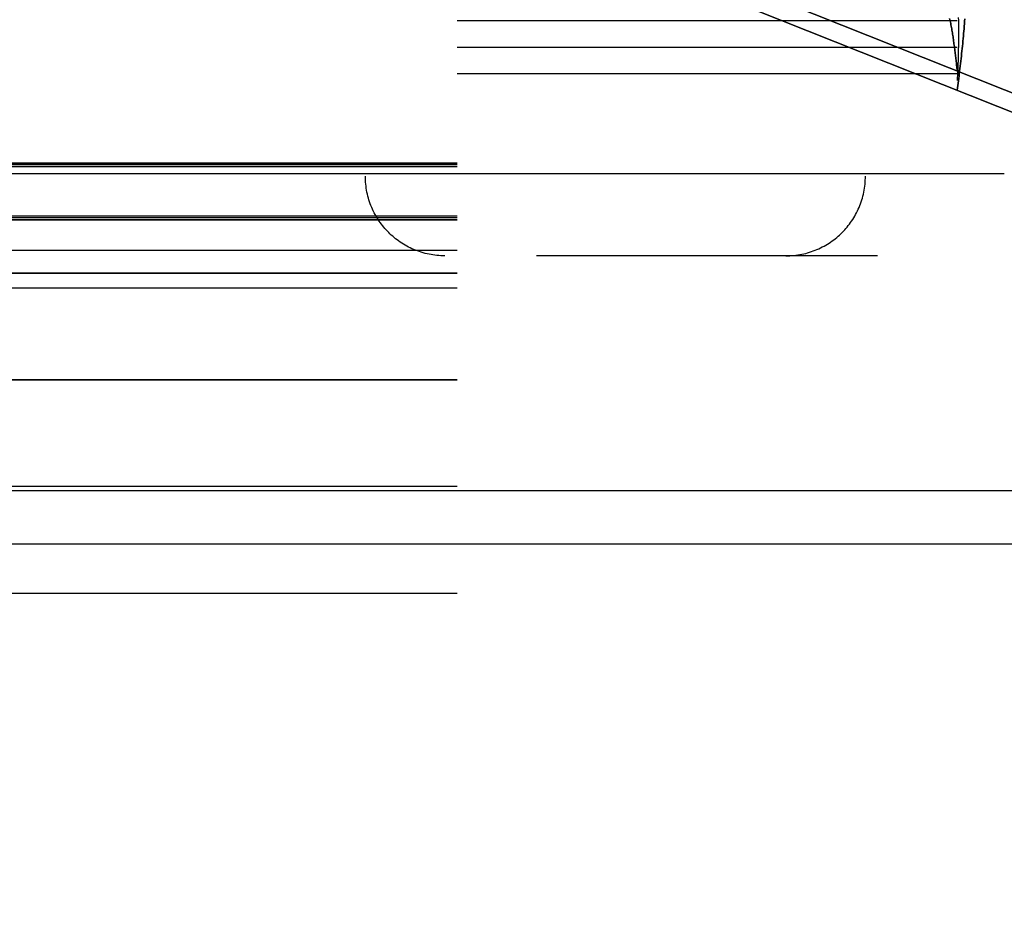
# Model space of a CAD drawing. Header units: millimetres. Extents: x -1030 to 192, y -442 to 180.
# Tile 140 of 256: x -890 to -866, y 68 to 91. Entities that reach past the tile are written whole.
import ezdxf

# ---------------------------------------------------------------- set-up
doc = ezdxf.new("R2010")
doc.units = ezdxf.units.MM
doc.header["$MEASUREMENT"] = 0
doc.layers.add('OVIDIO 120x60x72h', color=7, linetype='Continuous')

msp = doc.modelspace()

# ---------------------------------------------------------------- linework, layer by layer
at = {"layer": 'OVIDIO 120x60x72h', "extrusion": (-0.114881, 0.045678, 0.992329)}
for points in [[(236.851, -743.697), (236.851, -850.553)], [(236.851, -850.553), (236.851, -743.697)], [(237.308, -850.553), (237.308, -743.697)], [(237.308, -743.697), (237.308, -850.553)]]:
    msp.add_lwpolyline(points, dxfattribs=at)
at = {"layer": 'OVIDIO 120x60x72h'}
for points in [[(-879.438, 91.053), (-866.871, 91.053)], [(-879.438, 90.382), (-866.871, 90.382)], [(-866.871, 89.711), (-879.438, 89.711)], [(-914.438, 87.475), (-879.438, 87.475)], [(-879.438, 87.43), (-914.438, 87.43)], [(-914.438, 87.385), (-879.438, 87.385)], [(-879.438, 87.385), (-914.438, 87.385)], [(-928.938, 87.207), (-865.689, 87.207)], [(-879.438, 86.133), (-914.438, 86.133)], [(-879.438, 86.089), (-914.438, 86.089)], [(-879.438, 86.044), (-914.438, 86.044)], [(-914.438, 86.044), (-879.438, 86.044)], [(-914.438, 85.28), (-879.438, 85.28)], [(-879.438, 84.702), (-914.438, 84.702)], [(-914.438, 84.702), (-879.438, 84.702)], [(-914.438, 84.332), (-879.438, 84.332)], [(-879.438, 82.019), (-914.438, 82.019)], [(-914.438, 82.019), (-879.438, 82.019)], [(-928.01, 79.236), (-419.111, 79.236)], [(-879.438, 79.336), (-893.648, 79.336)], [(-928.01, 77.894), (-419.111, 77.894)], [(-879.438, 76.652), (-893.648, 76.652)]]:
    msp.add_lwpolyline(points, dxfattribs=at)
at = {"layer": 'OVIDIO 120x60x72h', "extrusion": (1, 0, 0)}
for points in [[(89.711, 719.29), (91.053, 716.607)], [(87.475, 714.818), (91.053, 716.607)], [(91.053, 716.607), (89.711, 719.29)], [(89.711, 719.29), (91.053, 716.607)], [(91.053, 716.607), (89.711, 719.29)], [(90.382, 717.949), (86.715, 716.115)], [(89.711, 719.29), (86.133, 717.501)], [(89.219, 715.69), (87.877, 718.373)], [(87.385, 714.773), (87.475, 714.818)], [(87.475, 714.818), (87.385, 714.773)], [(87.385, 714.773), (87.306, 714.734), (87.224, 714.697), (87.141, 714.661), (87.057, 714.627), (86.971, 714.594), (86.883, 714.564), (86.795, 714.535), (86.705, 714.508), (86.613, 714.482), (86.521, 714.459), (86.427, 714.438), (86.332, 714.419), (86.236, 714.402), (86.139, 714.388), (86.041, 714.376), (85.943, 714.366), (85.844, 714.359), (85.744, 714.354), (85.643, 714.351), (85.542, 714.351), (85.441, 714.354), (85.34, 714.359), (85.238, 714.367), (85.136, 714.378), (85.034, 714.391), (84.933, 714.406), (84.831, 714.425), (84.73, 714.446), (84.63, 714.47), (84.53, 714.496), (84.43, 714.525), (84.332, 714.556), (84.234, 714.59), (84.137, 714.627), (84.041, 714.666), (83.947, 714.707), (83.853, 714.751), (83.761, 714.797), (83.67, 714.845), (83.581, 714.896), (83.493, 714.949), (83.407, 715.003), (83.323, 715.06), (83.24, 715.119), (83.159, 715.179), (83.081, 715.241), (83.004, 715.305), (82.929, 715.371), (82.856, 715.438), (82.785, 715.506), (82.716, 715.576), (82.649, 715.647), (82.585, 715.719), (82.522, 715.792), (82.462, 715.866), (82.404, 715.941), (82.348, 716.017), (82.295, 716.093), (82.243, 716.17), (82.194, 716.248), (82.147, 716.326), (82.102, 716.404), (82.06, 716.483), (82.019, 716.562)], [(82.019, 716.562), (82.06, 716.483), (82.102, 716.404), (82.147, 716.326), (82.194, 716.248), (82.243, 716.17), (82.295, 716.093), (82.348, 716.017), (82.404, 715.941), (82.462, 715.866), (82.522, 715.792), (82.585, 715.719), (82.649, 715.647), (82.716, 715.576), (82.785, 715.506), (82.856, 715.438), (82.929, 715.371), (83.004, 715.305), (83.081, 715.241), (83.159, 715.179), (83.24, 715.119), (83.323, 715.06), (83.407, 715.003), (83.493, 714.949), (83.581, 714.896), (83.67, 714.845), (83.761, 714.797), (83.853, 714.751), (83.947, 714.707), (84.041, 714.666), (84.137, 714.627), (84.234, 714.59), (84.332, 714.556), (84.43, 714.525), (84.53, 714.496), (84.63, 714.47), (84.73, 714.446), (84.831, 714.425), (84.933, 714.406), (85.034, 714.391), (85.136, 714.378), (85.238, 714.367), (85.34, 714.359), (85.441, 714.354), (85.542, 714.351), (85.643, 714.351), (85.744, 714.354), (85.844, 714.359), (85.943, 714.366), (86.041, 714.376), (86.139, 714.388), (86.236, 714.402), (86.332, 714.419), (86.427, 714.438), (86.521, 714.459), (86.613, 714.482), (86.705, 714.508), (86.795, 714.535), (86.883, 714.564), (86.971, 714.594), (87.057, 714.627), (87.141, 714.661), (87.224, 714.697), (87.306, 714.734), (87.385, 714.773)], [(87.385, 714.773), (86.044, 717.457)], [(86.044, 717.457), (87.385, 714.773)], [(86.491, 716.562), (83.393, 715.013)], [(86.044, 717.457), (86.133, 717.501)], [(86.133, 717.501), (86.044, 717.457)], [(86.044, 717.457), (86.024, 717.447), (86.004, 717.438), (85.983, 717.429), (85.962, 717.42), (85.94, 717.412), (85.918, 717.404), (85.896, 717.397), (85.874, 717.39), (85.851, 717.384), (85.828, 717.378), (85.804, 717.373), (85.78, 717.368), (85.756, 717.364), (85.732, 717.36), (85.708, 717.357), (85.683, 717.355), (85.658, 717.353), (85.633, 717.352), (85.608, 717.351), (85.583, 717.351), (85.558, 717.352), (85.532, 717.353), (85.507, 717.355), (85.482, 717.358), (85.456, 717.361), (85.431, 717.365), (85.405, 717.369), (85.38, 717.375), (85.355, 717.381), (85.33, 717.387), (85.305, 717.394), (85.28, 717.402), (85.256, 717.411), (85.232, 717.42), (85.208, 717.43), (85.184, 717.44), (85.161, 717.451), (85.138, 717.463), (85.115, 717.475), (85.093, 717.487), (85.071, 717.5), (85.049, 717.514), (85.028, 717.528), (85.008, 717.543), (84.987, 717.558), (84.968, 717.574), (84.948, 717.59), (84.93, 717.606), (84.911, 717.623), (84.894, 717.64), (84.876, 717.657), (84.86, 717.675), (84.844, 717.693), (84.828, 717.711), (84.813, 717.73), (84.799, 717.749), (84.785, 717.767), (84.771, 717.787), (84.758, 717.806), (84.746, 717.825), (84.734, 717.845), (84.723, 717.864), (84.712, 717.884), (84.702, 717.904)], [(84.702, 717.904), (84.712, 717.884), (84.723, 717.864), (84.734, 717.845), (84.746, 717.825), (84.758, 717.806), (84.771, 717.787), (84.785, 717.767), (84.799, 717.749), (84.813, 717.73), (84.828, 717.711), (84.844, 717.693), (84.86, 717.675), (84.876, 717.657), (84.894, 717.64), (84.911, 717.623), (84.93, 717.606), (84.948, 717.59), (84.968, 717.574), (84.987, 717.558), (85.008, 717.543), (85.028, 717.528), (85.049, 717.514), (85.071, 717.5), (85.093, 717.487), (85.115, 717.475), (85.138, 717.463), (85.161, 717.451), (85.184, 717.44), (85.208, 717.43), (85.232, 717.42), (85.256, 717.411), (85.28, 717.402), (85.305, 717.394), (85.33, 717.387), (85.355, 717.381), (85.38, 717.375), (85.405, 717.369), (85.431, 717.365), (85.456, 717.361), (85.482, 717.358), (85.507, 717.355), (85.532, 717.353), (85.558, 717.352), (85.583, 717.351), (85.608, 717.351), (85.633, 717.352), (85.658, 717.353), (85.683, 717.355), (85.708, 717.357), (85.732, 717.36), (85.756, 717.364), (85.78, 717.368), (85.804, 717.373), (85.828, 717.378), (85.851, 717.384), (85.874, 717.39), (85.896, 717.397), (85.918, 717.404), (85.94, 717.412), (85.962, 717.42), (85.983, 717.429), (86.004, 717.438), (86.024, 717.447), (86.044, 717.457)], [(85.357, 714.358), (83.808, 717.457)], [(78.888, 729.531), (84.702, 717.904)], [(84.702, 717.904), (82.019, 716.562)], [(82.019, 716.562), (84.702, 717.904)], [(84.702, 717.904), (78.888, 729.531)], [(83.361, 717.233), (77.547, 728.861)], [(82.019, 716.562), (76.205, 728.19)], [(76.205, 728.19), (82.019, 716.562)], [(79.112, 722.376), (81.795, 723.718)], [(76.205, 728.19), (78.888, 729.531)], [(78.888, 729.531), (76.205, 728.19)], [(75.41, 736.488), (72.727, 735.147)]]:
    msp.add_lwpolyline(points, dxfattribs=at)
at = {"layer": 'OVIDIO 120x60x72h', "extrusion": (-2.56846e-05, 1, 8.30777e-08)}
for points in [[(912.44, 716.388), (881.44, 716.288)], [(881.44, 716.288), (912.44, 716.388)], [(881.442, 715.579), (912.442, 715.679)], [(881.444, 714.87), (912.444, 714.97)], [(912.444, 714.97), (881.444, 714.87)], [(868.869, 716.49), (877.439, 716.517)], [(877.439, 716.517), (868.869, 716.49)], [(877.434, 718.104), (868.864, 718.076)], [(868.864, 718.076), (877.434, 718.104)]]:
    msp.add_lwpolyline(points, dxfattribs=at)
at = {"layer": 'OVIDIO 120x60x72h', "extrusion": (0.999995, -0.000995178, -0.002882)}
for points in [[(89.079, 712.327), (89.568, 713.744)], [(89.568, 713.744), (89.079, 712.327)], [(88.526, 712.517), (89.016, 713.935)], [(88.436, 712.549), (88.926, 713.966)], [(88.926, 713.966), (88.436, 712.549)], [(87.19, 712.979), (87.68, 714.397)], [(87.68, 714.397), (87.19, 712.979)], [(87.116, 713.004), (87.606, 714.422)], [(86.487, 713.222), (86.976, 714.639)]]:
    msp.add_lwpolyline(points, dxfattribs=at)
at = {"layer": 'OVIDIO 120x60x72h', "extrusion": (0.003049, 0.326394, 0.945229)}
for points in [[(882.249, 156.097), (882.204, 156.097), (882.159, 156.098), (882.114, 156.1), (882.069, 156.103), (882.023, 156.107), (881.977, 156.113), (881.931, 156.119), (881.884, 156.127), (881.838, 156.135), (881.791, 156.145), (881.744, 156.156), (881.697, 156.169), (881.651, 156.182), (881.604, 156.197), (881.557, 156.213), (881.511, 156.23), (881.465, 156.248), (881.419, 156.268), (881.373, 156.289), (881.328, 156.311), (881.283, 156.335), (881.238, 156.359), (881.194, 156.385), (881.151, 156.412), (881.108, 156.44), (881.066, 156.47), (881.024, 156.5), (880.984, 156.532), (880.944, 156.564), (880.904, 156.598), (880.866, 156.633), (880.829, 156.669), (880.792, 156.705), (880.757, 156.743), (880.722, 156.781), (880.689, 156.821), (880.656, 156.861), (880.625, 156.902), (880.595, 156.944), (880.566, 156.986), (880.538, 157.029), (880.511, 157.072), (880.486, 157.116), (880.461, 157.161), (880.438, 157.206), (880.416, 157.251), (880.396, 157.296), (880.377, 157.342), (880.358, 157.388), (880.342, 157.435), (880.326, 157.481), (880.311, 157.527), (880.298, 157.574), (880.286, 157.62), (880.275, 157.667), (880.266, 157.713), (880.257, 157.76), (880.25, 157.806), (880.244, 157.852), (880.239, 157.897), (880.235, 157.943), (880.232, 157.988), (880.23, 158.033), (880.229, 158.077)], [(880.229, 158.077), (880.23, 158.033), (880.232, 157.988), (880.235, 157.943), (880.239, 157.897), (880.244, 157.852), (880.25, 157.806), (880.257, 157.76), (880.266, 157.713), (880.275, 157.667), (880.286, 157.62), (880.298, 157.574), (880.311, 157.527), (880.326, 157.481), (880.342, 157.435), (880.358, 157.388), (880.377, 157.342), (880.396, 157.296), (880.416, 157.251), (880.438, 157.206), (880.461, 157.161), (880.486, 157.116), (880.511, 157.072), (880.538, 157.029), (880.566, 156.986), (880.595, 156.944), (880.625, 156.902), (880.656, 156.861), (880.689, 156.821), (880.722, 156.781), (880.757, 156.743), (880.792, 156.705), (880.829, 156.669), (880.866, 156.633), (880.904, 156.598), (880.944, 156.564), (880.984, 156.532), (881.024, 156.5), (881.066, 156.47), (881.108, 156.44), (881.151, 156.412), (881.194, 156.385), (881.238, 156.359), (881.283, 156.335), (881.328, 156.311), (881.373, 156.289), (881.419, 156.268), (881.465, 156.248), (881.511, 156.23), (881.557, 156.213), (881.604, 156.197), (881.651, 156.182), (881.697, 156.169), (881.744, 156.156), (881.791, 156.145), (881.838, 156.135), (881.884, 156.127), (881.931, 156.119), (881.977, 156.113), (882.023, 156.107), (882.069, 156.103), (882.114, 156.1), (882.159, 156.098), (882.204, 156.097), (882.249, 156.097)], [(882.249, 156.097), (882.198, 156.097), (882.148, 156.098), (882.098, 156.101), (882.048, 156.105), (881.998, 156.11), (881.948, 156.117), (881.898, 156.124), (881.848, 156.133), (881.799, 156.143), (881.75, 156.155), (881.701, 156.168), (881.653, 156.181), (881.605, 156.196), (881.558, 156.213), (881.511, 156.23), (881.465, 156.248), (881.419, 156.268), (881.374, 156.288), (881.33, 156.31), (881.286, 156.333), (881.244, 156.356), (881.201, 156.381), (881.16, 156.406), (881.12, 156.432), (881.08, 156.459), (881.041, 156.487), (881.004, 156.516), (880.967, 156.545), (880.931, 156.575), (880.896, 156.606), (880.862, 156.637), (880.829, 156.669), (880.796, 156.701), (880.764, 156.735), (880.733, 156.769), (880.702, 156.804), (880.672, 156.841), (880.643, 156.878), (880.614, 156.916), (880.587, 156.955), (880.56, 156.995), (880.533, 157.036), (880.508, 157.077), (880.484, 157.12), (880.46, 157.163), (880.438, 157.207), (880.416, 157.251), (880.396, 157.296), (880.376, 157.342), (880.358, 157.389), (880.341, 157.436), (880.325, 157.483), (880.31, 157.531), (880.297, 157.58), (880.284, 157.628), (880.273, 157.678), (880.263, 157.727), (880.254, 157.777), (880.247, 157.826), (880.241, 157.876), (880.236, 157.927), (880.232, 157.977), (880.23, 158.027), (880.229, 158.077)], [(880.229, 158.077), (880.23, 158.033), (880.232, 157.988), (880.235, 157.943), (880.239, 157.897), (880.244, 157.852), (880.25, 157.806), (880.257, 157.76), (880.266, 157.713), (880.275, 157.667), (880.286, 157.62), (880.298, 157.574), (880.311, 157.527), (880.326, 157.481), (880.342, 157.435), (880.358, 157.388), (880.377, 157.342), (880.396, 157.296), (880.416, 157.251), (880.438, 157.206), (880.461, 157.161), (880.486, 157.116), (880.511, 157.072), (880.538, 157.029), (880.566, 156.986), (880.595, 156.944), (880.625, 156.902), (880.656, 156.861), (880.689, 156.821), (880.722, 156.781), (880.757, 156.743), (880.792, 156.705), (880.829, 156.669), (880.866, 156.633), (880.904, 156.598), (880.944, 156.564), (880.984, 156.532), (881.024, 156.5), (881.066, 156.47), (881.108, 156.44), (881.151, 156.412), (881.194, 156.385), (881.238, 156.359), (881.283, 156.335), (881.328, 156.311), (881.373, 156.289), (881.419, 156.268), (881.465, 156.248), (881.511, 156.23), (881.557, 156.213), (881.604, 156.197), (881.651, 156.182), (881.697, 156.169), (881.744, 156.156), (881.791, 156.145), (881.838, 156.135), (881.884, 156.127), (881.931, 156.119), (881.977, 156.113), (882.023, 156.107), (882.069, 156.103), (882.114, 156.1), (882.159, 156.098), (882.204, 156.097), (882.249, 156.097)], [(882.249, 156.097), (882.204, 156.097), (882.159, 156.098), (882.114, 156.1), (882.069, 156.103), (882.023, 156.107), (881.977, 156.113), (881.931, 156.119), (881.884, 156.127), (881.838, 156.135), (881.791, 156.145), (881.744, 156.156), (881.697, 156.169), (881.651, 156.182), (881.604, 156.197), (881.557, 156.213), (881.511, 156.23), (881.465, 156.248), (881.419, 156.268), (881.373, 156.289), (881.328, 156.311), (881.283, 156.335), (881.238, 156.359), (881.194, 156.385), (881.151, 156.412), (881.108, 156.44), (881.066, 156.47), (881.024, 156.5), (880.984, 156.532), (880.944, 156.564), (880.904, 156.598), (880.866, 156.633), (880.829, 156.669), (880.792, 156.705), (880.757, 156.743), (880.722, 156.781), (880.689, 156.821), (880.656, 156.861), (880.625, 156.902), (880.595, 156.944), (880.566, 156.986), (880.538, 157.029), (880.511, 157.072), (880.486, 157.116), (880.461, 157.161), (880.438, 157.206), (880.416, 157.251), (880.396, 157.296), (880.377, 157.342), (880.358, 157.388), (880.342, 157.435), (880.326, 157.481), (880.311, 157.527), (880.298, 157.574), (880.286, 157.62), (880.275, 157.667), (880.266, 157.713), (880.257, 157.76), (880.25, 157.806), (880.244, 157.852), (880.239, 157.897), (880.235, 157.943), (880.232, 157.988), (880.23, 158.033), (880.229, 158.077)], [(878.198, 161.143), (878.243, 161.143), (878.287, 161.142), (878.333, 161.14), (878.378, 161.136), (878.424, 161.132), (878.47, 161.126), (878.516, 161.12), (878.563, 161.112), (878.609, 161.102), (878.656, 161.092), (878.703, 161.08), (878.749, 161.067), (878.796, 161.053), (878.843, 161.037), (878.889, 161.02), (878.936, 161.002), (878.982, 160.982), (879.028, 160.962), (879.074, 160.939), (879.119, 160.916), (879.164, 160.891), (879.209, 160.865), (879.253, 160.838), (879.296, 160.809), (879.339, 160.779), (879.381, 160.748), (879.423, 160.716), (879.464, 160.683), (879.504, 160.648), (879.543, 160.612), (879.581, 160.575), (879.619, 160.538), (879.655, 160.499), (879.691, 160.459), (879.725, 160.418), (879.759, 160.376), (879.791, 160.334), (879.822, 160.291), (879.853, 160.247), (879.882, 160.202), (879.91, 160.156), (879.936, 160.11), (879.962, 160.064), (879.986, 160.017), (880.009, 159.969), (880.031, 159.921), (880.052, 159.873), (880.071, 159.825), (880.089, 159.776), (880.106, 159.727), (880.122, 159.678), (880.136, 159.629), (880.149, 159.579), (880.161, 159.53), (880.172, 159.481), (880.182, 159.432), (880.19, 159.383), (880.198, 159.334), (880.204, 159.286), (880.209, 159.237), (880.213, 159.189), (880.216, 159.142), (880.218, 159.094), (880.219, 159.047)], [(880.219, 159.047), (880.218, 159.094), (880.216, 159.142), (880.213, 159.189), (880.209, 159.237), (880.204, 159.286), (880.198, 159.334), (880.19, 159.383), (880.182, 159.432), (880.172, 159.481), (880.161, 159.53), (880.149, 159.579), (880.136, 159.629), (880.122, 159.678), (880.106, 159.727), (880.089, 159.776), (880.071, 159.825), (880.052, 159.873), (880.031, 159.921), (880.009, 159.969), (879.986, 160.017), (879.962, 160.064), (879.936, 160.11), (879.91, 160.156), (879.882, 160.202), (879.853, 160.247), (879.822, 160.291), (879.791, 160.334), (879.759, 160.376), (879.725, 160.418), (879.691, 160.459), (879.655, 160.499), (879.619, 160.538), (879.581, 160.575), (879.543, 160.612), (879.504, 160.648), (879.464, 160.683), (879.423, 160.716), (879.381, 160.748), (879.339, 160.779), (879.296, 160.809), (879.253, 160.838), (879.209, 160.865), (879.164, 160.891), (879.119, 160.916), (879.074, 160.939), (879.028, 160.962), (878.982, 160.982), (878.936, 161.002), (878.889, 161.02), (878.843, 161.037), (878.796, 161.053), (878.749, 161.067), (878.703, 161.08), (878.656, 161.092), (878.609, 161.102), (878.563, 161.112), (878.516, 161.12), (878.47, 161.126), (878.424, 161.132), (878.378, 161.136), (878.333, 161.14), (878.287, 161.142), (878.243, 161.143), (878.198, 161.143)], [(880.214, 159.565), (880.213, 159.612), (880.211, 159.659), (880.208, 159.707), (880.204, 159.755), (880.199, 159.804), (880.193, 159.852), (880.185, 159.901), (880.177, 159.95), (880.167, 159.999), (880.156, 160.048), (880.144, 160.097), (880.131, 160.147), (880.117, 160.196), (880.101, 160.245), (880.084, 160.294), (880.066, 160.343), (880.047, 160.391), (880.026, 160.439), (880.004, 160.487), (879.981, 160.535), (879.957, 160.582), (879.931, 160.628), (879.904, 160.674), (879.877, 160.72), (879.848, 160.764), (879.817, 160.809), (879.786, 160.852), (879.754, 160.894), (879.72, 160.936), (879.686, 160.977), (879.65, 161.017), (879.613, 161.055), (879.576, 161.093), (879.538, 161.13), (879.498, 161.166), (879.458, 161.2), (879.418, 161.234), (879.376, 161.266), (879.334, 161.297), (879.291, 161.327), (879.247, 161.356), (879.203, 161.383), (879.159, 161.409), (879.114, 161.434), (879.069, 161.457), (879.023, 161.479), (878.977, 161.5), (878.931, 161.52), (878.884, 161.538), (878.838, 161.555), (878.791, 161.571), (878.744, 161.585), (878.697, 161.598), (878.651, 161.61), (878.604, 161.62), (878.557, 161.629), (878.511, 161.637), (878.465, 161.644), (878.419, 161.65), (878.373, 161.654), (878.327, 161.658), (878.282, 161.66), (878.238, 161.661), (878.193, 161.661)], [(878.193, 161.661), (878.238, 161.661), (878.282, 161.66), (878.327, 161.658), (878.373, 161.654), (878.419, 161.65), (878.465, 161.644), (878.511, 161.637), (878.557, 161.629), (878.604, 161.62), (878.651, 161.61), (878.697, 161.598), (878.744, 161.585), (878.791, 161.571), (878.838, 161.555), (878.884, 161.538), (878.931, 161.52), (878.977, 161.5), (879.023, 161.479), (879.069, 161.457), (879.114, 161.434), (879.159, 161.409), (879.203, 161.383), (879.247, 161.356), (879.291, 161.327), (879.334, 161.297), (879.376, 161.266), (879.418, 161.234), (879.458, 161.2), (879.498, 161.166), (879.538, 161.13), (879.576, 161.093), (879.613, 161.055), (879.65, 161.017), (879.686, 160.977), (879.72, 160.936), (879.754, 160.894), (879.786, 160.852), (879.817, 160.809), (879.848, 160.764), (879.877, 160.72), (879.904, 160.674), (879.931, 160.628), (879.957, 160.582), (879.981, 160.535), (880.004, 160.487), (880.026, 160.439), (880.047, 160.391), (880.066, 160.343), (880.084, 160.294), (880.101, 160.245), (880.117, 160.196), (880.131, 160.147), (880.144, 160.097), (880.156, 160.048), (880.167, 159.999), (880.177, 159.95), (880.185, 159.901), (880.193, 159.852), (880.199, 159.804), (880.204, 159.755), (880.208, 159.707), (880.211, 159.659), (880.213, 159.612), (880.214, 159.565)], [(867.65, 158.923), (867.65, 158.97), (867.651, 159.017), (867.653, 159.065), (867.656, 159.113), (867.66, 159.161), (867.665, 159.21), (867.672, 159.259), (867.679, 159.308), (867.688, 159.357), (867.698, 159.407), (867.709, 159.456), (867.721, 159.506), (867.735, 159.555), (867.749, 159.605), (867.765, 159.654), (867.782, 159.703), (867.801, 159.752), (867.821, 159.8), (867.841, 159.849), (867.864, 159.897), (867.887, 159.944), (867.912, 159.991), (867.937, 160.038), (867.964, 160.084), (867.992, 160.129), (868.022, 160.174), (868.052, 160.218), (868.084, 160.261), (868.117, 160.303), (868.15, 160.344), (868.185, 160.385), (868.221, 160.425), (868.257, 160.463), (868.295, 160.501), (868.334, 160.537), (868.373, 160.573), (868.413, 160.607), (868.454, 160.64), (868.496, 160.672), (868.538, 160.703), (868.581, 160.732), (868.624, 160.76), (868.668, 160.787), (868.713, 160.813), (868.757, 160.837), (868.803, 160.86), (868.848, 160.882), (868.894, 160.902), (868.94, 160.922), (868.986, 160.939), (869.033, 160.956), (869.079, 160.971), (869.126, 160.985), (869.172, 160.998), (869.219, 161.009), (869.265, 161.019), (869.311, 161.028), (869.358, 161.036), (869.403, 161.043), (869.449, 161.048), (869.495, 161.052), (869.54, 161.055), (869.584, 161.057), (869.629, 161.058)], [(869.629, 161.058), (869.584, 161.057), (869.54, 161.055), (869.495, 161.052), (869.449, 161.048), (869.403, 161.043), (869.358, 161.036), (869.311, 161.028), (869.265, 161.019), (869.219, 161.009), (869.172, 160.998), (869.126, 160.985), (869.079, 160.971), (869.033, 160.956), (868.986, 160.939), (868.94, 160.922), (868.894, 160.902), (868.848, 160.882), (868.803, 160.86), (868.757, 160.837), (868.713, 160.813), (868.668, 160.787), (868.624, 160.76), (868.581, 160.732), (868.538, 160.703), (868.496, 160.672), (868.454, 160.64), (868.413, 160.607), (868.373, 160.573), (868.334, 160.537), (868.295, 160.501), (868.257, 160.463), (868.221, 160.425), (868.185, 160.385), (868.15, 160.344), (868.117, 160.303), (868.084, 160.261), (868.052, 160.218), (868.022, 160.174), (867.992, 160.129), (867.964, 160.084), (867.937, 160.038), (867.912, 159.991), (867.887, 159.944), (867.864, 159.897), (867.841, 159.849), (867.821, 159.8), (867.801, 159.752), (867.782, 159.703), (867.765, 159.654), (867.749, 159.605), (867.735, 159.555), (867.721, 159.506), (867.709, 159.456), (867.698, 159.407), (867.688, 159.357), (867.679, 159.308), (867.672, 159.259), (867.665, 159.21), (867.66, 159.161), (867.656, 159.113), (867.653, 159.065), (867.651, 159.017), (867.65, 158.97), (867.65, 158.923)], [(869.624, 161.576), (869.579, 161.575), (869.534, 161.573), (869.489, 161.57), (869.444, 161.566), (869.398, 161.56), (869.352, 161.554), (869.306, 161.546), (869.26, 161.537), (869.214, 161.527), (869.167, 161.516), (869.121, 161.503), (869.074, 161.489), (869.028, 161.474), (868.981, 161.457), (868.935, 161.439), (868.889, 161.42), (868.843, 161.4), (868.797, 161.378), (868.752, 161.355), (868.707, 161.331), (868.663, 161.305), (868.619, 161.278), (868.576, 161.25), (868.533, 161.22), (868.49, 161.19), (868.449, 161.158), (868.408, 161.125), (868.368, 161.091), (868.328, 161.055), (868.29, 161.019), (868.252, 160.981), (868.216, 160.942), (868.18, 160.903), (868.145, 160.862), (868.111, 160.821), (868.079, 160.779), (868.047, 160.735), (868.017, 160.692), (867.987, 160.647), (867.959, 160.602), (867.932, 160.556), (867.906, 160.509), (867.882, 160.462), (867.858, 160.415), (867.836, 160.367), (867.815, 160.318), (867.796, 160.27), (867.777, 160.221), (867.76, 160.172), (867.744, 160.122), (867.73, 160.073), (867.716, 160.024), (867.704, 159.974), (867.693, 159.925), (867.683, 159.875), (867.674, 159.826), (867.667, 159.777), (867.66, 159.728), (867.655, 159.679), (867.651, 159.631), (867.648, 159.583), (867.646, 159.535), (867.645, 159.488), (867.645, 159.441)], [(867.645, 159.441), (867.645, 159.488), (867.646, 159.535), (867.648, 159.583), (867.651, 159.631), (867.655, 159.679), (867.66, 159.728), (867.667, 159.777), (867.674, 159.826), (867.683, 159.875), (867.693, 159.925), (867.704, 159.974), (867.716, 160.024), (867.73, 160.073), (867.744, 160.122), (867.76, 160.172), (867.777, 160.221), (867.796, 160.27), (867.815, 160.318), (867.836, 160.367), (867.858, 160.415), (867.882, 160.462), (867.906, 160.509), (867.932, 160.556), (867.959, 160.602), (867.987, 160.647), (868.017, 160.692), (868.047, 160.735), (868.079, 160.779), (868.111, 160.821), (868.145, 160.862), (868.18, 160.903), (868.216, 160.942), (868.252, 160.981), (868.29, 161.019), (868.328, 161.055), (868.368, 161.091), (868.408, 161.125), (868.449, 161.158), (868.49, 161.19), (868.533, 161.22), (868.576, 161.25), (868.619, 161.278), (868.663, 161.305), (868.707, 161.331), (868.752, 161.355), (868.797, 161.378), (868.843, 161.4), (868.889, 161.42), (868.935, 161.439), (868.981, 161.457), (869.028, 161.474), (869.074, 161.489), (869.121, 161.503), (869.167, 161.516), (869.214, 161.527), (869.26, 161.537), (869.306, 161.546), (869.352, 161.554), (869.398, 161.56), (869.444, 161.566), (869.489, 161.57), (869.534, 161.573), (869.579, 161.575), (869.624, 161.576)]]:
    msp.add_lwpolyline(points, dxfattribs=at)
at = {"layer": 'OVIDIO 120x60x72h', "extrusion": (0.999999, 0.001021, -0.000352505)}
for points in [[(88.034, 717.074), (90.673, 716.162)], [(90.673, 716.162), (88.034, 717.074)], [(90.428, 715.453), (88.034, 716.28)], [(90.184, 714.744), (88.034, 715.487)], [(88.034, 715.487), (90.184, 714.744)], [(89.453, 716.624), (88.046, 717.11)], [(88.046, 717.11), (89.453, 716.624)], [(88.046, 716.317), (89.208, 715.915)], [(88.046, 715.523), (88.963, 715.206)], [(88.963, 715.206), (88.046, 715.523)]]:
    msp.add_lwpolyline(points, dxfattribs=at)
at = {"layer": 'OVIDIO 120x60x72h', "extrusion": (0, 1, 0)}
for points in [[(928.938, 717.814), (865.689, 717.814)], [(865.689, 717.814), (928.938, 717.814)], [(865.689, 717.144), (928.938, 717.144)], [(928.938, 717.144), (865.689, 717.144)], [(419.111, 754.169), (917.444, 754.169)], [(917.444, 754.169), (419.111, 754.169)], [(917.444, 753.498), (419.111, 753.498)], [(419.111, 753.498), (917.444, 753.498)]]:
    msp.add_lwpolyline(points, dxfattribs=at)
at = {"layer": 'OVIDIO 120x60x72h', "extrusion": (-5.03618e-08, 1, -1.557e-05)}
for points in [[(879.438, 717.421), (879.443, 715.835)], [(879.443, 715.835), (879.438, 717.421)], [(878.856, 716.321), (878.851, 717.908)], [(867.453, 717.871), (867.458, 716.284)]]:
    msp.add_lwpolyline(points, dxfattribs=at)
at = {"layer": 'OVIDIO 120x60x72h', "extrusion": (0.003235, 1.55701e-05, 0.999995)}
for points in [[(-879.754, 85.137), (-879.804, 85.138), (-879.854, 85.14), (-879.905, 85.143), (-879.955, 85.147), (-880.005, 85.153), (-880.055, 85.16), (-880.104, 85.168), (-880.154, 85.178), (-880.203, 85.188), (-880.252, 85.2), (-880.301, 85.213), (-880.349, 85.228), (-880.396, 85.243), (-880.444, 85.26), (-880.49, 85.278), (-880.536, 85.296), (-880.582, 85.316), (-880.627, 85.337), (-880.671, 85.359), (-880.714, 85.383), (-880.757, 85.406), (-880.798, 85.431), (-880.839, 85.457), (-880.88, 85.484), (-880.919, 85.511), (-880.957, 85.54), (-880.995, 85.568), (-881.031, 85.598), (-881.067, 85.628), (-881.102, 85.659), (-881.136, 85.691), (-881.168, 85.723), (-881.2, 85.756), (-881.232, 85.79), (-881.263, 85.824), (-881.293, 85.86), (-881.323, 85.897), (-881.352, 85.934), (-881.38, 85.973), (-881.408, 86.012), (-881.434, 86.052), (-881.46, 86.093), (-881.485, 86.135), (-881.509, 86.177), (-881.532, 86.221), (-881.554, 86.265), (-881.575, 86.31), (-881.595, 86.355), (-881.614, 86.401), (-881.632, 86.448), (-881.648, 86.495), (-881.664, 86.543), (-881.678, 86.591), (-881.691, 86.639), (-881.703, 86.688), (-881.714, 86.737), (-881.723, 86.787), (-881.732, 86.837), (-881.738, 86.887), (-881.744, 86.937), (-881.749, 86.987), (-881.752, 87.037), (-881.754, 87.087), (-881.754, 87.137)], [(-871.184, 85.137), (-871.134, 85.138), (-871.084, 85.14), (-871.034, 85.143), (-870.984, 85.148), (-870.934, 85.153), (-870.884, 85.16), (-870.834, 85.168), (-870.784, 85.178), (-870.735, 85.189), (-870.686, 85.2), (-870.638, 85.214), (-870.59, 85.228), (-870.542, 85.243), (-870.495, 85.26), (-870.448, 85.278), (-870.402, 85.297), (-870.357, 85.317), (-870.312, 85.338), (-870.268, 85.36), (-870.224, 85.383), (-870.182, 85.407), (-870.14, 85.432), (-870.099, 85.457), (-870.059, 85.484), (-870.02, 85.512), (-869.981, 85.54), (-869.944, 85.569), (-869.907, 85.598), (-869.871, 85.629), (-869.837, 85.66), (-869.803, 85.691), (-869.77, 85.723), (-869.738, 85.756), (-869.706, 85.79), (-869.675, 85.825), (-869.645, 85.86), (-869.616, 85.897), (-869.587, 85.934), (-869.558, 85.973), (-869.531, 86.012), (-869.504, 86.052), (-869.478, 86.093), (-869.454, 86.135), (-869.43, 86.178), (-869.407, 86.221), (-869.384, 86.265), (-869.363, 86.31), (-869.343, 86.355), (-869.325, 86.401), (-869.307, 86.448), (-869.29, 86.495), (-869.275, 86.543), (-869.26, 86.591), (-869.247, 86.64), (-869.235, 86.688), (-869.225, 86.738), (-869.215, 86.787), (-869.207, 86.837), (-869.2, 86.887), (-869.194, 86.937), (-869.19, 86.987), (-869.187, 87.037), (-869.185, 87.087), (-869.184, 87.137)]]:
    msp.add_lwpolyline(points, dxfattribs=at)
at = {"layer": 'OVIDIO 120x60x72h', "extrusion": (-5.03619e-08, 1, -1.557e-05)}
for points in [[(866.874, 715.794), (866.868, 717.381)], [(866.868, 717.381), (866.874, 715.794)], [(868.866, 718.078), (868.871, 716.491)], [(868.871, 716.491), (868.866, 718.078)]]:
    msp.add_lwpolyline(points, dxfattribs=at)
at = {"layer": 'OVIDIO 120x60x72h', "extrusion": (-5.03619e-08, 1, -1.55701e-05)}
for points in [[(877.436, 718.106), (877.441, 716.519)], [(877.441, 716.519), (877.436, 718.106)]]:
    msp.add_lwpolyline(points, dxfattribs=at)
at = {"layer": 'OVIDIO 120x60x72h', "extrusion": (1.53093e-05, 0, 1)}
msp.add_lwpolyline([(-877.45, 85.148), (-868.88, 85.149)], dxfattribs=at)
at = {"layer": 'OVIDIO 120x60x72h', "extrusion": (1, 0, -1.53089e-05)}
msp.add_lwpolyline([(85.148, 718.077), (85.148, 716.49)], dxfattribs=at)
at = {"layer": 'OVIDIO 120x60x72h', "extrusion": (0, 0.894427, 0.447214)}
for points in [[(890.438, 628.233), (890.194, 628.23), (889.948, 628.222), (889.7, 628.208), (889.45, 628.188), (889.198, 628.163), (888.945, 628.131), (888.691, 628.093), (888.436, 628.049), (888.181, 627.999), (887.925, 627.942), (887.668, 627.878), (887.411, 627.808), (887.155, 627.731), (886.899, 627.648), (886.643, 627.557), (886.389, 627.46), (886.136, 627.356), (885.884, 627.246), (885.634, 627.128), (885.386, 627.004), (885.14, 626.873), (884.897, 626.735), (884.656, 626.591), (884.419, 626.44), (884.185, 626.282), (883.954, 626.119), (883.727, 625.949), (883.505, 625.773), (883.286, 625.591), (883.073, 625.403), (882.864, 625.21), (882.66, 625.011), (882.461, 624.807), (882.268, 624.598), (882.08, 624.384), (881.898, 624.166), (881.722, 623.943), (881.552, 623.717), (881.388, 623.486), (881.231, 623.252), (881.08, 623.015), (880.936, 622.774), (880.798, 622.531), (880.667, 622.285), (880.543, 622.037), (880.425, 621.787), (880.314, 621.535), (880.21, 621.282), (880.113, 621.027), (880.023, 620.772), (879.939, 620.516), (879.863, 620.259), (879.793, 620.003), (879.729, 619.746), (879.672, 619.49), (879.622, 619.234), (879.578, 618.979), (879.54, 618.725), (879.508, 618.473), (879.483, 618.221), (879.463, 617.971), (879.449, 617.723), (879.441, 617.477), (879.438, 617.233)], [(879.438, 617.233), (879.441, 617.477), (879.449, 617.723), (879.463, 617.971), (879.483, 618.221), (879.508, 618.473), (879.54, 618.725), (879.578, 618.979), (879.622, 619.234), (879.672, 619.49), (879.729, 619.746), (879.793, 620.003), (879.863, 620.259), (879.939, 620.516), (880.023, 620.772), (880.113, 621.027), (880.21, 621.282), (880.314, 621.535), (880.425, 621.787), (880.543, 622.037), (880.667, 622.285), (880.798, 622.531), (880.936, 622.774), (881.08, 623.015), (881.231, 623.252), (881.388, 623.486), (881.552, 623.717), (881.722, 623.943), (881.898, 624.166), (882.08, 624.384), (882.268, 624.598), (882.461, 624.807), (882.66, 625.011), (882.864, 625.21), (883.073, 625.403), (883.286, 625.591), (883.505, 625.773), (883.727, 625.949), (883.954, 626.119), (884.185, 626.282), (884.419, 626.44), (884.656, 626.591), (884.897, 626.735), (885.14, 626.873), (885.386, 627.004), (885.634, 627.128), (885.884, 627.246), (886.136, 627.356), (886.389, 627.46), (886.643, 627.557), (886.899, 627.648), (887.155, 627.731), (887.411, 627.808), (887.668, 627.878), (887.925, 627.942), (888.181, 627.999), (888.436, 628.049), (888.691, 628.093), (888.945, 628.131), (889.198, 628.163), (889.45, 628.188), (889.7, 628.208), (889.948, 628.222), (890.194, 628.23), (890.438, 628.233)], [(890.438, 628.233), (890.174, 628.23), (889.908, 628.22), (889.642, 628.204), (889.375, 628.181), (889.108, 628.152), (888.841, 628.116), (888.574, 628.074), (888.308, 628.024), (888.042, 627.969), (887.777, 627.906), (887.514, 627.837), (887.251, 627.761), (886.991, 627.679), (886.732, 627.59), (886.476, 627.494), (886.222, 627.393), (885.971, 627.285), (885.723, 627.171), (885.477, 627.051), (885.235, 626.925), (884.997, 626.793), (884.762, 626.655), (884.532, 626.513), (884.305, 626.364), (884.083, 626.211), (883.865, 626.053), (883.652, 625.89), (883.443, 625.722), (883.24, 625.551), (883.041, 625.375), (882.848, 625.195), (882.66, 625.011), (882.476, 624.823), (882.296, 624.629), (882.12, 624.431), (881.948, 624.227), (881.781, 624.019), (881.618, 623.806), (881.46, 623.588), (881.306, 623.366), (881.158, 623.139), (881.015, 622.908), (880.878, 622.674), (880.746, 622.435), (880.62, 622.193), (880.5, 621.948), (880.386, 621.7), (880.278, 621.449), (880.176, 621.195), (880.081, 620.938), (879.992, 620.68), (879.91, 620.419), (879.834, 620.157), (879.765, 619.894), (879.702, 619.629), (879.646, 619.363), (879.597, 619.097), (879.555, 618.83), (879.519, 618.563), (879.49, 618.296), (879.467, 618.029), (879.451, 617.763), (879.441, 617.497), (879.438, 617.233)], [(879.438, 617.233), (879.441, 617.477), (879.449, 617.723), (879.463, 617.971), (879.483, 618.221), (879.508, 618.473), (879.54, 618.725), (879.578, 618.979), (879.622, 619.234), (879.672, 619.49), (879.729, 619.746), (879.793, 620.003), (879.863, 620.259), (879.939, 620.516), (880.023, 620.772), (880.113, 621.027), (880.21, 621.282), (880.314, 621.535), (880.425, 621.787), (880.543, 622.037), (880.667, 622.285), (880.798, 622.531), (880.936, 622.774), (881.08, 623.015), (881.231, 623.252), (881.388, 623.486), (881.552, 623.717), (881.722, 623.943), (881.898, 624.166), (882.08, 624.384), (882.268, 624.598), (882.461, 624.807), (882.66, 625.011), (882.864, 625.21), (883.073, 625.403), (883.286, 625.591), (883.505, 625.773), (883.727, 625.949), (883.954, 626.119), (884.185, 626.282), (884.419, 626.44), (884.656, 626.591), (884.897, 626.735), (885.14, 626.873), (885.386, 627.004), (885.634, 627.128), (885.884, 627.246), (886.136, 627.356), (886.389, 627.46), (886.643, 627.557), (886.899, 627.648), (887.155, 627.731), (887.411, 627.808), (887.668, 627.878), (887.925, 627.942), (888.181, 627.999), (888.436, 628.049), (888.691, 628.093), (888.945, 628.131), (889.198, 628.163), (889.45, 628.188), (889.7, 628.208), (889.948, 628.222), (890.194, 628.23), (890.438, 628.233)], [(890.438, 628.233), (890.194, 628.23), (889.948, 628.222), (889.7, 628.208), (889.45, 628.188), (889.198, 628.163), (888.945, 628.131), (888.691, 628.093), (888.436, 628.049), (888.181, 627.999), (887.925, 627.942), (887.668, 627.878), (887.411, 627.808), (887.155, 627.731), (886.899, 627.648), (886.643, 627.557), (886.389, 627.46), (886.136, 627.356), (885.884, 627.246), (885.634, 627.128), (885.386, 627.004), (885.14, 626.873), (884.897, 626.735), (884.656, 626.591), (884.419, 626.44), (884.185, 626.282), (883.954, 626.119), (883.727, 625.949), (883.505, 625.773), (883.286, 625.591), (883.073, 625.403), (882.864, 625.21), (882.66, 625.011), (882.461, 624.807), (882.268, 624.598), (882.08, 624.384), (881.898, 624.166), (881.722, 623.943), (881.552, 623.717), (881.388, 623.486), (881.231, 623.252), (881.08, 623.015), (880.936, 622.774), (880.798, 622.531), (880.667, 622.285), (880.543, 622.037), (880.425, 621.787), (880.314, 621.535), (880.21, 621.282), (880.113, 621.027), (880.023, 620.772), (879.939, 620.516), (879.863, 620.259), (879.793, 620.003), (879.729, 619.746), (879.672, 619.49), (879.622, 619.234), (879.578, 618.979), (879.54, 618.725), (879.508, 618.473), (879.483, 618.221), (879.463, 617.971), (879.449, 617.723), (879.441, 617.477), (879.438, 617.233)]]:
    msp.add_lwpolyline(points, dxfattribs=at)
at = {"layer": 'OVIDIO 120x60x72h'}
for points in [[(-867.065, 91.106, 716.486), (-867.058, 91.074, 716.474), (-867.051, 91.042, 716.463), (-867.044, 91.009, 716.453), (-867.037, 90.976, 716.443), (-867.03, 90.944, 716.433), (-867.024, 90.91, 716.424), (-867.018, 90.877, 716.416), (-867.012, 90.844, 716.408), (-867.006, 90.81, 716.401), (-867, 90.776, 716.395), (-866.994, 90.743, 716.389), (-866.989, 90.709, 716.383), (-866.984, 90.674, 716.378), (-866.978, 90.64, 716.374), (-866.973, 90.606, 716.371), (-866.968, 90.572, 716.368), (-866.963, 90.537, 716.365), (-866.958, 90.503, 716.364), (-866.954, 90.468, 716.362), (-866.949, 90.434, 716.362), (-866.944, 90.399, 716.362), (-866.94, 90.365, 716.363), (-866.935, 90.33, 716.364), (-866.931, 90.295, 716.366), (-866.927, 90.261, 716.368), (-866.923, 90.227, 716.372), (-866.918, 90.192, 716.375), (-866.914, 90.158, 716.38), (-866.91, 90.124, 716.385), (-866.906, 90.09, 716.39), (-866.902, 90.055, 716.397), (-866.898, 90.022, 716.403), (-866.894, 89.988, 716.411), (-866.891, 89.954, 716.419), (-866.887, 89.921, 716.428), (-866.883, 89.887, 716.437), (-866.879, 89.854, 716.447), (-866.875, 89.821, 716.457), (-866.871, 89.788, 716.468)], [(-866.871, 89.788, 716.468), (-866.875, 89.821, 716.457), (-866.879, 89.854, 716.447), (-866.883, 89.887, 716.437), (-866.887, 89.921, 716.428), (-866.891, 89.954, 716.419), (-866.894, 89.988, 716.411), (-866.898, 90.022, 716.403), (-866.902, 90.055, 716.397), (-866.906, 90.09, 716.39), (-866.91, 90.124, 716.385), (-866.914, 90.158, 716.38), (-866.918, 90.192, 716.375), (-866.923, 90.227, 716.372), (-866.927, 90.261, 716.368), (-866.931, 90.295, 716.366), (-866.935, 90.33, 716.364), (-866.94, 90.365, 716.363), (-866.944, 90.399, 716.362), (-866.949, 90.434, 716.362), (-866.954, 90.468, 716.362), (-866.958, 90.503, 716.364), (-866.963, 90.537, 716.365), (-866.968, 90.572, 716.368), (-866.973, 90.606, 716.371), (-866.978, 90.64, 716.374), (-866.984, 90.674, 716.378), (-866.989, 90.709, 716.383), (-866.994, 90.743, 716.389), (-867, 90.776, 716.395), (-867.006, 90.81, 716.401), (-867.012, 90.844, 716.408), (-867.018, 90.877, 716.416), (-867.024, 90.91, 716.424), (-867.03, 90.944, 716.433), (-867.037, 90.976, 716.443), (-867.044, 91.009, 716.453), (-867.051, 91.042, 716.463), (-867.058, 91.074, 716.474), (-867.065, 91.106, 716.486)], [(-866.682, 91.095, 714.964), (-866.686, 91.034, 714.95), (-866.69, 90.972, 714.937), (-866.695, 90.91, 714.925), (-866.7, 90.848, 714.915), (-866.705, 90.785, 714.906), (-866.711, 90.723, 714.898), (-866.717, 90.66, 714.891), (-866.722, 90.597, 714.885), (-866.729, 90.535, 714.881), (-866.735, 90.472, 714.878), (-866.741, 90.409, 714.876), (-866.748, 90.346, 714.875), (-866.755, 90.283, 714.876), (-866.761, 90.22, 714.877), (-866.768, 90.157, 714.88), (-866.776, 90.095, 714.885), (-866.783, 90.032, 714.89), (-866.79, 89.97, 714.897), (-866.798, 89.908, 714.905), (-866.805, 89.845, 714.914), (-866.813, 89.784, 714.924), (-866.821, 89.722, 714.936), (-866.828, 89.661, 714.949), (-866.836, 89.599, 714.962), (-866.844, 89.539, 714.978), (-866.852, 89.478, 714.994), (-866.86, 89.418, 715.011), (-866.868, 89.358, 715.03), (-866.876, 89.299, 715.05)], [(-866.876, 89.299, 715.05), (-866.868, 89.358, 715.03), (-866.86, 89.418, 715.011), (-866.852, 89.478, 714.994), (-866.844, 89.539, 714.978), (-866.836, 89.599, 714.962), (-866.828, 89.661, 714.949), (-866.821, 89.722, 714.936), (-866.813, 89.784, 714.924), (-866.805, 89.845, 714.914), (-866.798, 89.908, 714.905), (-866.79, 89.97, 714.897), (-866.783, 90.032, 714.89), (-866.776, 90.095, 714.885), (-866.768, 90.157, 714.88), (-866.761, 90.22, 714.877), (-866.755, 90.283, 714.876), (-866.748, 90.346, 714.875), (-866.741, 90.409, 714.876), (-866.735, 90.472, 714.878), (-866.729, 90.535, 714.881), (-866.722, 90.597, 714.885), (-866.717, 90.66, 714.891), (-866.711, 90.723, 714.898), (-866.705, 90.785, 714.906), (-866.7, 90.848, 714.915), (-866.695, 90.91, 714.925), (-866.69, 90.972, 714.937), (-866.686, 91.034, 714.95), (-866.682, 91.095, 714.964)], [(-866.846, 91.125, 715.729), (-866.844, 91.054, 715.709), (-866.842, 90.983, 715.691), (-866.841, 90.912, 715.676), (-866.84, 90.84, 715.662), (-866.84, 90.768, 715.65), (-866.84, 90.695, 715.64), (-866.84, 90.623, 715.632), (-866.841, 90.55, 715.626), (-866.842, 90.477, 715.622), (-866.843, 90.404, 715.62), (-866.845, 90.331, 715.62), (-866.846, 90.258, 715.622), (-866.848, 90.185, 715.626), (-866.851, 90.112, 715.633), (-866.853, 90.039, 715.641), (-866.856, 89.967, 715.651), (-866.858, 89.895, 715.663), (-866.861, 89.824, 715.678), (-866.864, 89.753, 715.694), (-866.867, 89.682, 715.713), (-866.871, 89.612, 715.733), (-866.874, 89.542, 715.756)]]:
    msp.add_polyline3d(points, dxfattribs=at)

doc.saveas('drawing.dxf')
